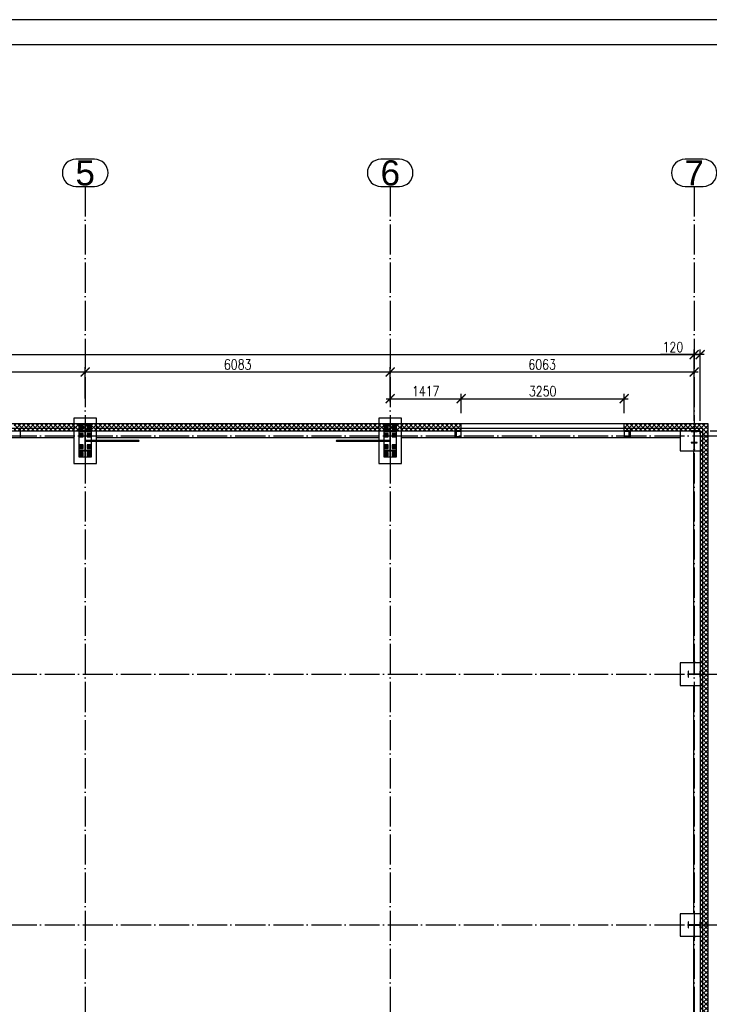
# Paper-space layout '_' of a CAD drawing. Header units: millimetres. Extents: x -85 to 607, y -65 to 286.
# Tile 8 of 10: x 275 to 412, y 90 to 286. Entities that reach past the tile are written whole.
import ezdxf

# ---------------------------------------------------------------- set-up
doc = ezdxf.new("R2010")
doc.units = ezdxf.units.MM
doc.linetypes.add('ACAD_ISO04W100', pattern=[30, 24, -3, 0, -3])
doc.layers.get('0').update_dxf_attribs({"linetype": 'CONTINUOUS'})
doc.layers.get('DEFPOINTS').update_dxf_attribs({"linetype": 'CONTINUOUS'})
doc.layers.add('0-AS', color=7, linetype='CONTINUOUS')
doc.layers.add('FRAME', color=5, linetype='CONTINUOUS')
doc.styles.add('Arial', font='arial.ttf')
doc.styles.add('DIM', font='romans.shx', dxfattribs={"width": 0.8})
doc.dimstyles.new('DIM_100', dxfattribs={"dimtxt": 2, "dimasz": 1.8, "dimexe": 1, "dimexo": 2, "dimgap": 0.5, "dimtad": 1, "dimdec": 0, "dimlfac": 100, "dimzin": 12, "dimdsep": 46, "dimtxsty": 'DIM', "dimblk1": 'ARCHTICK', "dimblk2": 'ARCHTICK', "dimsah": 1, "dimcen": 1, "dimdle": 0.8, "dimclrd": 4, "dimclre": 4, "dimclrt": 3, "dimadec": 1, "dimazin": 0, "dimtfac": 1, "dimtdec": 0, "dimtmove": 0, "dimatfit": 3, "dimldrblk": 'ARCHTICK', "dimfxl": 0, "dimtolj": 1, "dimtzin": 0, "dimarcsym": 0})
pattern_1 = [(45, (733.6242, 0), (-0.4490128, 0.4490128), []), (135, (733.6242, 0), (-0.4490128, -0.4490128), [])]

# ---------------------------------------------------------------- blocks, each defined once
blk = doc.blocks.new('*U82')
at = {"layer": 'FRAME'}
for p, q in [((-519.36, 290.51), (-1169.36, 290.51)), ((-524.36, 285.51), (-1144.36, 285.51))]:
    blk.add_line(p, q, dxfattribs=at)
blk = doc.blocks.new('_ArchTick')
at = {"color": 0, "linetype": 'ByBlock', "const_width": 0.15}
blk.add_lwpolyline([(-0.5, -0.5), (0.5, 0.5)], dxfattribs=at)
blk = doc.blocks.new('*D127')
at = {"color": 4, "lineweight": -2}
for p, q in [((412.54, 204.51), (427.75, 204.51)), ((426.75, 205.31), (426.75, 203.51)), ((417.26, 203.51), (427.75, 203.51)), ((426.75, 203.51), (426.75, 196.82))]:
    blk.add_line(p, q, dxfattribs=at)
at = {"layer": 'DEFPOINTS', "color": 0}
for p in [(410.54, 204.51), (415.26, 203.51), (426.75, 203.51)]:
    blk.add_point(p, dxfattribs=at)
at = {"color": 4, "lineweight": -2, "xscale": 1.8, "yscale": 1.8, "zscale": 1.8}
for p, rotation in [((426.75, 204.51), 90), ((426.75, 203.51), 270)]:
    blk.add_blockref('_ArchTick', p, dxfattribs=dict(at, rotation=rotation))
at = {"color": 3, "insert": (425.25, 199.26), "char_height": 2, "attachment_point": 5, "rotation": 90, "style": 'DIM'}
blk.add_mtext('\\A1;100', dxfattribs=at)
blk = doc.blocks.new('*D134')
at = {"color": 4, "lineweight": -2}
for p, q in [((347.91, 210.91), (363.67, 210.91)), ((348.71, 210.25), (348.71, 211.91)), ((362.87, 208.01), (362.87, 211.91))]:
    blk.add_line(p, q, dxfattribs=at)
at = {"layer": 'DEFPOINTS', "color": 0}
for p in [(362.87, 210.91), (348.71, 208.25), (362.87, 206.01)]:
    blk.add_point(p, dxfattribs=at)
at = {"color": 4, "lineweight": -2, "xscale": 1.8, "yscale": 1.8, "zscale": 1.8, "rotation": 180}
blk.add_blockref('_ArchTick', (348.71, 210.91), dxfattribs=at)
at = {"color": 4, "lineweight": -2, "xscale": 1.8, "yscale": 1.8, "zscale": 1.8}
blk.add_blockref('_ArchTick', (362.87, 210.91), dxfattribs=at)
at = {"color": 3, "insert": (355.79, 212.41), "char_height": 2, "attachment_point": 5, "style": 'DIM'}
blk.add_mtext('\\A1;1417', dxfattribs=at)
blk = doc.blocks.new('*D135')
at = {"color": 4, "lineweight": -2}
for p, q in [((362.07, 210.91), (396.17, 210.91)), ((362.87, 208.01), (362.87, 211.91)), ((395.37, 208.01), (395.37, 211.91))]:
    blk.add_line(p, q, dxfattribs=at)
at = {"layer": 'DEFPOINTS', "color": 0}
for p in [(395.37, 210.91), (362.87, 206.01), (395.37, 206.01)]:
    blk.add_point(p, dxfattribs=at)
at = {"color": 4, "lineweight": -2, "xscale": 1.8, "yscale": 1.8, "zscale": 1.8, "rotation": 180}
blk.add_blockref('_ArchTick', (362.87, 210.91), dxfattribs=at)
at = {"color": 4, "lineweight": -2, "xscale": 1.8, "yscale": 1.8, "zscale": 1.8}
blk.add_blockref('_ArchTick', (395.37, 210.91), dxfattribs=at)
at = {"color": 3, "insert": (379.12, 212.41), "char_height": 2, "attachment_point": 5, "style": 'DIM'}
blk.add_mtext('\\A1;3250', dxfattribs=at)
blk = doc.blocks.new('*D136')
at = {"color": 4, "lineweight": -2}
for p, q in [((410.14, 216.23), (347.91, 216.23)), ((348.71, 210.25), (348.71, 217.23)), ((409.34, 209.84), (409.34, 217.23))]:
    blk.add_line(p, q, dxfattribs=at)
at = {"layer": 'DEFPOINTS', "color": 0}
for p in [(348.71, 216.23), (348.71, 208.25), (409.34, 207.84)]:
    blk.add_point(p, dxfattribs=at)
at = {"color": 4, "lineweight": -2, "xscale": 1.8, "yscale": 1.8, "zscale": 1.8, "rotation": 180}
blk.add_blockref('_ArchTick', (348.71, 216.23), dxfattribs=at)
at = {"color": 4, "lineweight": -2, "xscale": 1.8, "yscale": 1.8, "zscale": 1.8}
blk.add_blockref('_ArchTick', (409.34, 216.23), dxfattribs=at)
at = {"color": 3, "insert": (379.02, 217.73), "char_height": 2, "attachment_point": 5, "style": 'DIM'}
blk.add_mtext('\\A1;6063', dxfattribs=at)
blk = doc.blocks.new('*D137')
at = {"color": 4, "lineweight": -2}
for p, q in [((349.51, 216.23), (287.08, 216.23)), ((287.88, 210.99), (287.88, 217.23)), ((348.71, 210.25), (348.71, 217.23))]:
    blk.add_line(p, q, dxfattribs=at)
at = {"layer": 'DEFPOINTS', "color": 0}
for p in [(287.88, 216.23), (287.88, 208.99), (348.71, 208.25)]:
    blk.add_point(p, dxfattribs=at)
at = {"color": 4, "lineweight": -2, "xscale": 1.8, "yscale": 1.8, "zscale": 1.8, "rotation": 180}
blk.add_blockref('_ArchTick', (287.88, 216.23), dxfattribs=at)
at = {"color": 4, "lineweight": -2, "xscale": 1.8, "yscale": 1.8, "zscale": 1.8}
blk.add_blockref('_ArchTick', (348.71, 216.23), dxfattribs=at)
at = {"color": 3, "insert": (318.29, 217.73), "char_height": 2, "attachment_point": 5, "style": 'DIM'}
blk.add_mtext('\\A1;6083', dxfattribs=at)
blk = doc.blocks.new('*D138')
at = {"color": 4, "lineweight": -2}
for p, q in [((288.68, 216.23), (226.25, 216.23)), ((227.05, 210.13), (227.05, 217.23)), ((287.88, 210.99), (287.88, 217.23))]:
    blk.add_line(p, q, dxfattribs=at)
at = {"layer": 'DEFPOINTS', "color": 0}
for p in [(227.05, 216.23), (227.05, 208.13), (287.88, 208.99)]:
    blk.add_point(p, dxfattribs=at)
at = {"color": 4, "lineweight": -2, "xscale": 1.8, "yscale": 1.8, "zscale": 1.8, "rotation": 180}
blk.add_blockref('_ArchTick', (227.05, 216.23), dxfattribs=at)
at = {"color": 4, "lineweight": -2, "xscale": 1.8, "yscale": 1.8, "zscale": 1.8}
blk.add_blockref('_ArchTick', (287.88, 216.23), dxfattribs=at)
at = {"color": 3, "insert": (257.46, 217.73), "char_height": 2, "attachment_point": 5, "style": 'DIM'}
blk.add_mtext('\\A1;6083', dxfattribs=at)
blk = doc.blocks.new('*D143')
at = {"color": 4, "lineweight": -2}
for p, q in [((44.76, 211.7), (44.76, 220.71)), ((409.34, 209.84), (409.34, 220.71)), ((43.96, 219.71), (410.14, 219.71))]:
    blk.add_line(p, q, dxfattribs=at)
at = {"layer": 'DEFPOINTS', "color": 0}
for p in [(409.34, 219.71), (44.76, 209.7), (409.34, 207.84)]:
    blk.add_point(p, dxfattribs=at)
at = {"color": 4, "lineweight": -2, "xscale": 1.8, "yscale": 1.8, "zscale": 1.8, "rotation": 180}
blk.add_blockref('_ArchTick', (44.76, 219.71), dxfattribs=at)
at = {"color": 4, "lineweight": -2, "xscale": 1.8, "yscale": 1.8, "zscale": 1.8}
blk.add_blockref('_ArchTick', (409.34, 219.71), dxfattribs=at)
at = {"color": 3, "insert": (227.05, 221.21), "char_height": 2, "attachment_point": 5, "style": 'DIM'}
blk.add_mtext('\\A1;36458', dxfattribs=at)
blk = doc.blocks.new('*D144')
at = {"color": 4, "lineweight": -2}
for p, q in [((409.34, 206.51), (409.34, 220.71)), ((410.54, 206.51), (410.54, 220.71)), ((409.34, 219.71), (402.65, 219.71)), ((411.34, 219.71), (409.34, 219.71))]:
    blk.add_line(p, q, dxfattribs=at)
at = {"layer": 'DEFPOINTS', "color": 0}
for p in [(409.34, 219.71), (409.34, 204.51, 5), (410.54, 204.51)]:
    blk.add_point(p, dxfattribs=at)
at = {"color": 4, "lineweight": -2, "xscale": 1.8, "yscale": 1.8, "zscale": 1.8, "rotation": 180}
blk.add_blockref('_ArchTick', (409.34, 219.71), dxfattribs=at)
at = {"color": 4, "lineweight": -2, "xscale": 1.8, "yscale": 1.8, "zscale": 1.8}
blk.add_blockref('_ArchTick', (410.54, 219.71), dxfattribs=at)
at = {"color": 3, "insert": (405.09, 221.21), "char_height": 2, "attachment_point": 5, "style": 'DIM'}
blk.add_mtext('\\A1;120', dxfattribs=at)

psp = doc.layouts.new('_')

# ---------------------------------------------------------------- hatches: boundary and pattern name
h = psp.add_hatch()
h.set_pattern_fill('ANSI37', color=4, scale=0.2)
h.set_pattern_definition(pattern_1)
h.paths.add_polyline_path([(201.917, 204.505), (201.917, 206.005), (42.057, 206.005), (43.557, 204.505)])
h.paths.add_polyline_path([(395.372, 206.005), (395.372, 204.505), (410.537, 204.505), (412.037, 206.005)])
h.paths.add_polyline_path([(241.212, 204.505), (241.212, 206.005), (212.017, 206.005), (212.017, 204.505)])
h.paths.add_polyline_path([(273.712, 206.005), (273.712, 204.505), (362.872, 204.505), (362.872, 206.005)])
h = psp.add_hatch()
h.set_pattern_fill('ANSI37', color=4, scale=0.2)
h.set_pattern_definition(pattern_1)
h.paths.add_polyline_path([(412.037, 206.005), (410.537, 204.505), (410.537, 57.505), (412.037, 56.005)])

# ---------------------------------------------------------------- linework, layer by layer
at = {"color": 4}
for p, q in [((42.057, 206.005, 5), (412.037, 206.005)), ((43.557, 204.505, 5), (410.537, 204.505)), ((362.872, 204.505), (362.872, 206.005)), ((395.372, 204.505), (395.372, 206.005)), ((410.537, 204.505), (410.537, 57.505)), ((412.037, 206.005), (412.037, 56.005))]:
    psp.add_line(p, q, dxfattribs=at)
at = {"layer": '0-AS', "color": 2, "linetype": 'Continuous', "ltscale": 0.25}
for p, q in [((289.734, 258.643), (286.019, 258.643)), ((350.557, 258.643), (346.856, 258.643)), ((411.155, 258.643), (407.518, 258.643)), ((286.019, 253.243), (289.734, 253.243)), ((346.856, 253.243), (350.557, 253.243)), ((407.518, 253.243), (411.155, 253.243))]:
    psp.add_line(p, q, dxfattribs=at)
at = {"layer": '0-AS', "color": 1, "linetype": 'ACAD_ISO04W100', "ltscale": 0.25}
for p, q in [((287.877, 253.243), (287.877, 5.332)), ((348.707, 253.243), (348.707, 5.332)), ((409.337, 253.243), (409.337, 5.332)), ((-1.392, 203.505), (467.821, 203.505)), ((-1.392, 156.005), (467.821, 156.005)), ((-1.392, 106.005), (467.821, 106.005))]:
    psp.add_line(p, q, dxfattribs=at)
at = {"layer": '0-AS', "color": 3, "linetype": 'Continuous', "ltscale": 0.25}
for p, q in [((290.127, 207.005), (285.627, 207.005)), ((285.627, 207.005), (285.627, 205.005)), ((290.127, 205.005), (290.127, 207.005)), ((350.957, 207.005), (346.457, 207.005)), ((346.457, 207.005), (346.457, 205.005)), ((350.957, 205.005), (350.957, 207.005)), ((274.912, 205.005), (240.012, 205.005)), ((285.627, 205.005), (274.912, 205.005)), ((274.912, 205.005), (274.912, 203.205)), ((285.627, 205.005), (285.627, 203.205)), ((346.457, 205.005), (290.127, 205.005)), ((290.127, 203.205), (290.127, 205.005)), ((346.457, 205.005), (346.457, 203.205)), ((361.672, 205.005), (350.957, 205.005)), ((350.957, 203.205), (350.957, 205.005)), ((396.572, 205.005), (361.672, 205.005)), ((361.672, 203.205), (361.672, 205.005)), ((406.537, 205.005), (396.572, 205.005)), ((396.572, 205.005), (396.572, 203.205)), ((406.537, 205.005), (406.537, 203.205)), ((411.037, 205.005), (406.537, 205.005)), ((411.037, 200.505), (411.037, 205.005)), ((240.012, 203.205), (274.912, 203.205)), ((274.912, 203.205), (285.627, 203.205)), ((285.627, 203.205), (285.627, 198.005)), ((290.127, 203.205), (346.457, 203.205)), ((290.127, 202.585), (290.127, 203.205)), ((290.127, 198.005), (290.127, 202.425)), ((346.457, 203.205), (346.457, 202.585)), ((346.457, 202.425), (346.457, 198.005)), ((350.957, 203.205), (361.672, 203.205)), ((350.957, 198.005), (350.957, 203.205)), ((361.672, 203.205), (396.572, 203.205)), ((396.572, 203.205), (406.537, 203.205)), ((406.537, 203.205), (406.537, 200.505)), ((406.537, 200.505), (409.237, 200.505)), ((409.237, 200.505), (411.037, 200.505)), ((409.237, 200.505), (409.237, 158.255)), ((411.037, 158.255), (411.037, 200.505)), ((285.627, 198.005), (290.127, 198.005)), ((346.457, 198.005), (350.957, 198.005)), ((409.237, 158.255), (406.537, 158.255)), ((406.537, 158.255), (406.537, 153.755)), ((409.257, 158.255), (409.237, 158.255)), ((411.037, 158.255), (409.417, 158.255)), ((411.037, 153.755), (411.037, 158.255)), ((406.537, 153.755), (409.237, 153.755)), ((409.237, 153.755), (411.037, 153.755)), ((409.237, 153.755), (409.237, 108.255)), ((411.037, 108.255), (411.037, 153.755)), ((409.237, 108.255), (406.537, 108.255)), ((406.537, 108.255), (406.537, 103.755)), ((411.037, 108.255), (409.237, 108.255)), ((411.037, 103.755), (411.037, 108.255)), ((406.537, 103.755), (409.237, 103.755)), ((409.237, 103.755), (409.257, 103.755)), ((409.237, 103.755), (409.237, 61.505)), ((409.417, 103.755), (411.037, 103.755)), ((411.037, 61.505), (411.037, 103.755))]:
    psp.add_line(p, q, dxfattribs=at)
at = {"layer": '0-AS', "color": 30, "linetype": 'Continuous', "ltscale": 0.25}
for p, q in [((287.827, 205.705), (286.627, 205.705)), ((286.627, 205.705), (286.627, 204.505)), ((289.127, 204.505), (286.627, 204.505)), ((286.627, 204.505), (286.627, 204.385)), ((286.627, 204.385), (289.127, 204.385)), ((286.627, 204.385), (286.627, 200.625)), ((287.477, 205.505), (286.777, 205.505)), ((286.777, 205.505), (286.777, 204.805)), ((286.777, 204.805), (287.477, 204.805)), ((287.477, 204.805), (287.477, 205.505)), ((287.927, 205.705), (287.827, 205.705)), ((287.827, 205.705), (287.827, 204.905)), ((287.927, 204.905), (287.827, 204.905)), ((287.827, 204.905), (287.827, 204.505)), ((287.837, 204.385), (287.917, 204.385)), ((287.837, 204.385), (287.837, 200.625)), ((287.917, 200.625), (287.917, 204.385)), ((289.127, 205.705), (287.927, 205.705)), ((287.927, 204.905), (287.927, 205.705)), ((287.927, 204.505), (287.927, 204.905)), ((288.977, 205.505), (288.277, 205.505)), ((288.277, 205.505), (288.277, 204.805)), ((288.277, 204.805), (288.977, 204.805)), ((288.977, 204.805), (288.977, 205.505)), ((289.127, 204.505), (289.127, 205.705)), ((289.127, 204.385), (289.127, 204.505)), ((289.127, 202.585), (289.127, 204.385)), ((348.657, 205.705), (347.457, 205.705)), ((347.457, 205.705), (347.457, 204.505)), ((349.957, 204.505), (347.457, 204.505)), ((347.457, 204.505), (347.457, 204.385)), ((347.457, 204.385), (349.957, 204.385)), ((347.457, 204.385), (347.457, 202.585)), ((348.307, 205.505), (347.607, 205.505)), ((347.607, 205.505), (347.607, 204.805)), ((347.607, 204.805), (348.307, 204.805)), ((348.307, 204.805), (348.307, 205.505)), ((348.757, 205.705), (348.657, 205.705)), ((348.657, 205.705), (348.657, 204.905)), ((348.757, 204.905), (348.657, 204.905)), ((348.657, 204.905), (348.657, 204.505)), ((348.667, 204.385), (348.747, 204.385)), ((348.667, 204.385), (348.667, 200.625)), ((348.747, 200.625), (348.747, 204.385)), ((349.957, 205.705), (348.757, 205.705)), ((348.757, 204.905), (348.757, 205.705)), ((348.757, 204.505), (348.757, 204.905)), ((349.807, 205.505), (349.107, 205.505)), ((349.107, 205.505), (349.107, 204.805)), ((349.107, 204.805), (349.807, 204.805)), ((349.807, 204.805), (349.807, 205.505)), ((349.957, 204.505), (349.957, 205.705)), ((349.957, 204.385), (349.957, 204.505)), ((349.957, 200.625), (349.957, 204.385)), ((287.477, 204.005), (286.777, 204.005)), ((286.777, 204.005), (286.777, 203.305)), ((286.777, 203.305), (287.477, 203.305)), ((287.477, 203.305), (287.477, 204.005)), ((288.977, 204.005), (288.277, 204.005)), ((288.277, 204.005), (288.277, 203.305)), ((288.277, 203.305), (288.977, 203.305)), ((288.977, 203.305), (288.977, 204.005)), ((289.127, 200.625), (289.127, 202.425)), ((347.457, 202.425), (347.457, 200.625)), ((348.307, 204.005), (347.607, 204.005)), ((347.607, 204.005), (347.607, 203.305)), ((347.607, 203.305), (348.307, 203.305)), ((348.307, 203.305), (348.307, 204.005)), ((349.807, 204.005), (349.107, 204.005)), ((349.107, 204.005), (349.107, 203.305)), ((349.107, 203.305), (349.807, 203.305)), ((349.807, 203.305), (349.807, 204.005)), ((289.127, 200.625), (286.627, 200.625)), ((286.627, 200.625), (286.627, 200.505)), ((286.627, 200.505), (289.127, 200.505)), ((286.627, 200.505), (286.627, 199.305)), ((287.477, 201.705), (286.777, 201.705)), ((286.777, 201.705), (286.777, 201.005)), ((286.777, 201.005), (287.477, 201.005)), ((287.477, 201.005), (287.477, 201.705)), ((287.827, 200.505), (287.827, 200.105)), ((287.917, 200.625), (287.837, 200.625)), ((287.927, 200.105), (287.927, 200.505)), ((288.977, 201.705), (288.277, 201.705)), ((288.277, 201.705), (288.277, 201.005)), ((288.277, 201.005), (288.977, 201.005)), ((288.977, 201.005), (288.977, 201.705)), ((289.127, 200.505), (289.127, 200.625)), ((289.127, 199.305), (289.127, 200.505)), ((349.957, 200.625), (347.457, 200.625)), ((347.457, 200.625), (347.457, 200.505)), ((347.457, 200.505), (349.957, 200.505)), ((347.457, 200.505), (347.457, 199.305)), ((348.307, 201.705), (347.607, 201.705)), ((347.607, 201.705), (347.607, 201.005)), ((347.607, 201.005), (348.307, 201.005)), ((348.307, 201.005), (348.307, 201.705)), ((348.657, 200.505), (348.657, 200.105)), ((348.747, 200.625), (348.667, 200.625)), ((348.757, 200.105), (348.757, 200.505)), ((349.807, 201.705), (349.107, 201.705)), ((349.107, 201.705), (349.107, 201.005)), ((349.107, 201.005), (349.807, 201.005)), ((349.807, 201.005), (349.807, 201.705)), ((349.957, 200.505), (349.957, 200.625)), ((349.957, 199.305), (349.957, 200.505)), ((286.627, 199.305), (287.827, 199.305)), ((287.477, 200.205), (286.777, 200.205)), ((286.777, 200.205), (286.777, 199.505)), ((286.777, 199.505), (287.477, 199.505)), ((287.477, 199.505), (287.477, 200.205)), ((287.827, 200.105), (287.927, 200.105)), ((287.827, 200.105), (287.827, 199.305)), ((287.827, 199.305), (287.927, 199.305)), ((287.927, 199.305), (287.927, 200.105)), ((287.927, 199.305), (289.127, 199.305)), ((288.977, 200.205), (288.277, 200.205)), ((288.277, 200.205), (288.277, 199.505)), ((288.277, 199.505), (288.977, 199.505)), ((288.977, 199.505), (288.977, 200.205)), ((347.457, 199.305), (348.657, 199.305)), ((348.307, 200.205), (347.607, 200.205)), ((347.607, 200.205), (347.607, 199.505)), ((347.607, 199.505), (348.307, 199.505)), ((348.307, 199.505), (348.307, 200.205)), ((348.657, 200.105), (348.757, 200.105)), ((348.657, 200.105), (348.657, 199.305)), ((348.657, 199.305), (348.757, 199.305)), ((348.757, 199.305), (348.757, 200.105)), ((348.757, 199.305), (349.957, 199.305)), ((349.807, 200.205), (349.107, 200.205)), ((349.107, 200.205), (349.107, 199.505)), ((349.107, 199.505), (349.807, 199.505)), ((349.807, 199.505), (349.807, 200.205))]:
    psp.add_line(p, q, dxfattribs=at)
at = {"layer": '0-AS', "color": 7, "linetype": 'Continuous', "ltscale": 0.25}
for p, q in [((286.966, 205.248), (286.942, 205.155)), ((286.942, 205.155), (286.966, 205.063)), ((287.044, 205.298), (286.962, 205.155)), ((286.962, 205.155), (287.044, 205.013)), ((287.034, 205.316), (286.966, 205.248)), ((286.966, 205.063), (287.034, 204.995)), ((287.027, 205.155), (287.04, 205.205)), ((287.04, 205.105), (287.027, 205.155)), ((287.127, 205.34), (287.034, 205.316)), ((287.034, 204.995), (287.127, 204.97)), ((287.04, 205.205), (287.077, 205.242)), ((287.077, 205.069), (287.04, 205.105)), ((287.209, 205.298), (287.044, 205.298)), ((287.044, 205.013), (287.209, 205.013)), ((287.077, 205.242), (287.127, 205.255)), ((287.127, 205.055), (287.077, 205.069)), ((287.219, 205.316), (287.127, 205.34)), ((287.127, 205.255), (287.177, 205.242)), ((287.177, 205.069), (287.127, 205.055)), ((287.127, 204.97), (287.219, 204.995)), ((287.177, 205.242), (287.213, 205.205)), ((287.213, 205.105), (287.177, 205.069)), ((287.291, 205.155), (287.209, 205.298)), ((287.209, 205.013), (287.291, 205.155)), ((287.213, 205.205), (287.227, 205.155)), ((287.227, 205.155), (287.213, 205.105)), ((287.287, 205.248), (287.219, 205.316)), ((287.219, 204.995), (287.287, 205.063)), ((287.312, 205.155), (287.287, 205.248)), ((287.287, 205.063), (287.312, 205.155)), ((288.466, 205.248), (288.442, 205.155)), ((288.442, 205.155), (288.466, 205.063)), ((288.544, 205.298), (288.462, 205.155)), ((288.462, 205.155), (288.544, 205.013)), ((288.534, 205.316), (288.466, 205.248)), ((288.466, 205.063), (288.534, 204.995)), ((288.527, 205.155), (288.54, 205.205)), ((288.54, 205.105), (288.527, 205.155)), ((288.627, 205.34), (288.534, 205.316)), ((288.534, 204.995), (288.627, 204.97)), ((288.54, 205.205), (288.577, 205.242)), ((288.577, 205.069), (288.54, 205.105)), ((288.709, 205.298), (288.544, 205.298)), ((288.544, 205.013), (288.709, 205.013)), ((288.577, 205.242), (288.627, 205.255)), ((288.627, 205.055), (288.577, 205.069)), ((288.719, 205.316), (288.627, 205.34)), ((288.627, 205.255), (288.677, 205.242)), ((288.677, 205.069), (288.627, 205.055)), ((288.627, 204.97), (288.719, 204.995)), ((288.677, 205.242), (288.713, 205.205)), ((288.713, 205.105), (288.677, 205.069)), ((288.791, 205.155), (288.709, 205.298)), ((288.709, 205.013), (288.791, 205.155)), ((288.713, 205.205), (288.727, 205.155)), ((288.727, 205.155), (288.713, 205.105)), ((288.787, 205.248), (288.719, 205.316)), ((288.719, 204.995), (288.787, 205.063)), ((288.812, 205.155), (288.787, 205.248)), ((288.787, 205.063), (288.812, 205.155)), ((347.796, 205.248), (347.772, 205.155)), ((347.772, 205.155), (347.796, 205.063)), ((347.874, 205.298), (347.792, 205.155)), ((347.792, 205.155), (347.874, 205.013)), ((347.864, 205.316), (347.796, 205.248)), ((347.796, 205.063), (347.864, 204.995)), ((347.857, 205.155), (347.87, 205.205)), ((347.87, 205.105), (347.857, 205.155)), ((347.957, 205.34), (347.864, 205.316)), ((347.864, 204.995), (347.957, 204.97)), ((347.87, 205.205), (347.907, 205.242)), ((347.907, 205.069), (347.87, 205.105)), ((348.039, 205.298), (347.874, 205.298)), ((347.874, 205.013), (348.039, 205.013)), ((347.907, 205.242), (347.957, 205.255)), ((347.957, 205.055), (347.907, 205.069)), ((348.049, 205.316), (347.957, 205.34)), ((347.957, 205.255), (348.007, 205.242)), ((348.007, 205.069), (347.957, 205.055)), ((347.957, 204.97), (348.049, 204.995)), ((348.007, 205.242), (348.043, 205.205)), ((348.043, 205.105), (348.007, 205.069)), ((348.121, 205.155), (348.039, 205.298)), ((348.039, 205.013), (348.121, 205.155)), ((348.043, 205.205), (348.057, 205.155)), ((348.057, 205.155), (348.043, 205.105)), ((348.117, 205.248), (348.049, 205.316)), ((348.049, 204.995), (348.117, 205.063)), ((348.142, 205.155), (348.117, 205.248)), ((348.117, 205.063), (348.142, 205.155)), ((349.296, 205.248), (349.272, 205.155)), ((349.272, 205.155), (349.296, 205.063)), ((349.374, 205.298), (349.292, 205.155)), ((349.292, 205.155), (349.374, 205.013)), ((349.364, 205.316), (349.296, 205.248)), ((349.296, 205.063), (349.364, 204.995)), ((349.357, 205.155), (349.37, 205.205)), ((349.37, 205.105), (349.357, 205.155)), ((349.457, 205.34), (349.364, 205.316)), ((349.364, 204.995), (349.457, 204.97)), ((349.37, 205.205), (349.407, 205.242)), ((349.407, 205.069), (349.37, 205.105)), ((349.539, 205.298), (349.374, 205.298)), ((349.374, 205.013), (349.539, 205.013)), ((349.407, 205.242), (349.457, 205.255)), ((349.457, 205.055), (349.407, 205.069)), ((349.549, 205.316), (349.457, 205.34)), ((349.457, 205.255), (349.507, 205.242)), ((349.507, 205.069), (349.457, 205.055)), ((349.457, 204.97), (349.549, 204.995)), ((349.507, 205.242), (349.543, 205.205)), ((349.543, 205.105), (349.507, 205.069)), ((349.621, 205.155), (349.539, 205.298)), ((349.539, 205.013), (349.621, 205.155)), ((349.543, 205.205), (349.557, 205.155)), ((349.557, 205.155), (349.543, 205.105)), ((349.617, 205.248), (349.549, 205.316)), ((349.549, 204.995), (349.617, 205.063)), ((349.642, 205.155), (349.617, 205.248)), ((349.617, 205.063), (349.642, 205.155)), ((286.966, 203.748), (286.942, 203.655)), ((286.942, 203.655), (286.966, 203.563)), ((287.044, 203.798), (286.962, 203.655)), ((286.962, 203.655), (287.044, 203.513)), ((287.034, 203.816), (286.966, 203.748)), ((286.966, 203.563), (287.034, 203.495)), ((287.027, 203.655), (287.04, 203.705)), ((287.04, 203.605), (287.027, 203.655)), ((287.127, 203.84), (287.034, 203.816)), ((287.034, 203.495), (287.127, 203.47)), ((287.04, 203.705), (287.077, 203.742)), ((287.077, 203.569), (287.04, 203.605)), ((287.209, 203.798), (287.044, 203.798)), ((287.044, 203.513), (287.209, 203.513)), ((287.077, 203.742), (287.127, 203.755)), ((287.127, 203.555), (287.077, 203.569)), ((287.219, 203.816), (287.127, 203.84)), ((287.127, 203.755), (287.177, 203.742)), ((287.177, 203.569), (287.127, 203.555)), ((287.127, 203.47), (287.219, 203.495)), ((287.177, 203.742), (287.213, 203.705)), ((287.213, 203.605), (287.177, 203.569)), ((287.291, 203.655), (287.209, 203.798)), ((287.209, 203.513), (287.291, 203.655)), ((287.213, 203.705), (287.227, 203.655)), ((287.227, 203.655), (287.213, 203.605)), ((287.287, 203.748), (287.219, 203.816)), ((287.219, 203.495), (287.287, 203.563)), ((287.312, 203.655), (287.287, 203.748)), ((287.287, 203.563), (287.312, 203.655)), ((288.466, 203.748), (288.442, 203.655)), ((288.442, 203.655), (288.466, 203.563)), ((288.544, 203.798), (288.462, 203.655)), ((288.462, 203.655), (288.544, 203.513)), ((288.534, 203.816), (288.466, 203.748)), ((288.466, 203.563), (288.534, 203.495)), ((288.527, 203.655), (288.54, 203.705)), ((288.54, 203.605), (288.527, 203.655)), ((288.627, 203.84), (288.534, 203.816)), ((288.534, 203.495), (288.627, 203.47)), ((288.54, 203.705), (288.577, 203.742)), ((288.577, 203.569), (288.54, 203.605)), ((288.709, 203.798), (288.544, 203.798)), ((288.544, 203.513), (288.709, 203.513)), ((288.577, 203.742), (288.627, 203.755)), ((288.627, 203.555), (288.577, 203.569)), ((288.719, 203.816), (288.627, 203.84)), ((288.627, 203.755), (288.677, 203.742)), ((288.677, 203.569), (288.627, 203.555)), ((288.627, 203.47), (288.719, 203.495)), ((288.677, 203.742), (288.713, 203.705)), ((288.713, 203.605), (288.677, 203.569)), ((288.791, 203.655), (288.709, 203.798)), ((288.709, 203.513), (288.791, 203.655)), ((288.713, 203.705), (288.727, 203.655)), ((288.727, 203.655), (288.713, 203.605)), ((288.787, 203.748), (288.719, 203.816)), ((288.719, 203.495), (288.787, 203.563)), ((288.812, 203.655), (288.787, 203.748)), ((288.787, 203.563), (288.812, 203.655)), ((347.796, 203.748), (347.772, 203.655)), ((347.772, 203.655), (347.796, 203.563)), ((347.874, 203.798), (347.792, 203.655)), ((347.792, 203.655), (347.874, 203.513)), ((347.864, 203.816), (347.796, 203.748)), ((347.796, 203.563), (347.864, 203.495)), ((347.857, 203.655), (347.87, 203.705)), ((347.87, 203.605), (347.857, 203.655)), ((347.957, 203.84), (347.864, 203.816)), ((347.864, 203.495), (347.957, 203.47)), ((347.87, 203.705), (347.907, 203.742)), ((347.907, 203.569), (347.87, 203.605)), ((348.039, 203.798), (347.874, 203.798)), ((347.874, 203.513), (348.039, 203.513)), ((347.907, 203.742), (347.957, 203.755)), ((347.957, 203.555), (347.907, 203.569)), ((348.049, 203.816), (347.957, 203.84)), ((347.957, 203.755), (348.007, 203.742)), ((348.007, 203.569), (347.957, 203.555)), ((347.957, 203.47), (348.049, 203.495)), ((348.007, 203.742), (348.043, 203.705)), ((348.043, 203.605), (348.007, 203.569)), ((348.121, 203.655), (348.039, 203.798)), ((348.039, 203.513), (348.121, 203.655)), ((348.043, 203.705), (348.057, 203.655)), ((348.057, 203.655), (348.043, 203.605)), ((348.117, 203.748), (348.049, 203.816)), ((348.049, 203.495), (348.117, 203.563)), ((348.142, 203.655), (348.117, 203.748)), ((348.117, 203.563), (348.142, 203.655)), ((349.296, 203.748), (349.272, 203.655)), ((349.272, 203.655), (349.296, 203.563)), ((349.374, 203.798), (349.292, 203.655)), ((349.292, 203.655), (349.374, 203.513)), ((349.364, 203.816), (349.296, 203.748)), ((349.296, 203.563), (349.364, 203.495)), ((349.357, 203.655), (349.37, 203.705)), ((349.37, 203.605), (349.357, 203.655)), ((349.457, 203.84), (349.364, 203.816)), ((349.364, 203.495), (349.457, 203.47)), ((349.37, 203.705), (349.407, 203.742)), ((349.407, 203.569), (349.37, 203.605)), ((349.539, 203.798), (349.374, 203.798)), ((349.374, 203.513), (349.539, 203.513)), ((349.407, 203.742), (349.457, 203.755)), ((349.457, 203.555), (349.407, 203.569)), ((349.549, 203.816), (349.457, 203.84)), ((349.457, 203.755), (349.507, 203.742)), ((349.507, 203.569), (349.457, 203.555)), ((349.457, 203.47), (349.549, 203.495)), ((349.507, 203.742), (349.543, 203.705)), ((349.543, 203.605), (349.507, 203.569)), ((349.621, 203.655), (349.539, 203.798)), ((349.539, 203.513), (349.621, 203.655)), ((349.543, 203.705), (349.557, 203.655)), ((349.557, 203.655), (349.543, 203.605)), ((349.617, 203.748), (349.549, 203.816)), ((349.549, 203.495), (349.617, 203.563)), ((349.642, 203.655), (349.617, 203.748)), ((349.617, 203.563), (349.642, 203.655)), ((286.966, 201.448), (286.942, 201.355)), ((286.942, 201.355), (286.966, 201.263)), ((287.044, 201.498), (286.962, 201.355)), ((286.962, 201.355), (287.044, 201.213)), ((287.034, 201.516), (286.966, 201.448)), ((286.966, 201.263), (287.034, 201.195)), ((287.027, 201.355), (287.04, 201.405)), ((287.04, 201.305), (287.027, 201.355)), ((287.127, 201.54), (287.034, 201.516)), ((287.034, 201.195), (287.127, 201.17)), ((287.04, 201.405), (287.077, 201.442)), ((287.077, 201.269), (287.04, 201.305)), ((287.209, 201.498), (287.044, 201.498)), ((287.044, 201.213), (287.209, 201.213)), ((287.077, 201.442), (287.127, 201.455)), ((287.127, 201.255), (287.077, 201.269)), ((287.219, 201.516), (287.127, 201.54)), ((287.127, 201.455), (287.177, 201.442)), ((287.177, 201.269), (287.127, 201.255)), ((287.127, 201.17), (287.219, 201.195)), ((287.177, 201.442), (287.213, 201.405)), ((287.213, 201.305), (287.177, 201.269)), ((287.291, 201.355), (287.209, 201.498)), ((287.209, 201.213), (287.291, 201.355)), ((287.213, 201.405), (287.227, 201.355)), ((287.227, 201.355), (287.213, 201.305)), ((287.287, 201.448), (287.219, 201.516)), ((287.219, 201.195), (287.287, 201.263)), ((287.312, 201.355), (287.287, 201.448)), ((287.287, 201.263), (287.312, 201.355)), ((288.466, 201.448), (288.442, 201.355)), ((288.442, 201.355), (288.466, 201.263)), ((288.544, 201.498), (288.462, 201.355)), ((288.462, 201.355), (288.544, 201.213)), ((288.534, 201.516), (288.466, 201.448)), ((288.466, 201.263), (288.534, 201.195)), ((288.527, 201.355), (288.54, 201.405)), ((288.54, 201.305), (288.527, 201.355)), ((288.627, 201.54), (288.534, 201.516)), ((288.534, 201.195), (288.627, 201.17)), ((288.54, 201.405), (288.577, 201.442)), ((288.577, 201.269), (288.54, 201.305)), ((288.709, 201.498), (288.544, 201.498)), ((288.544, 201.213), (288.709, 201.213)), ((288.577, 201.442), (288.627, 201.455)), ((288.627, 201.255), (288.577, 201.269)), ((288.719, 201.516), (288.627, 201.54)), ((288.627, 201.455), (288.677, 201.442)), ((288.677, 201.269), (288.627, 201.255)), ((288.627, 201.17), (288.719, 201.195)), ((288.677, 201.442), (288.713, 201.405)), ((288.713, 201.305), (288.677, 201.269)), ((288.791, 201.355), (288.709, 201.498)), ((288.709, 201.213), (288.791, 201.355)), ((288.713, 201.405), (288.727, 201.355)), ((288.727, 201.355), (288.713, 201.305)), ((288.787, 201.448), (288.719, 201.516)), ((288.719, 201.195), (288.787, 201.263)), ((288.812, 201.355), (288.787, 201.448)), ((288.787, 201.263), (288.812, 201.355)), ((347.796, 201.448), (347.772, 201.355)), ((347.772, 201.355), (347.796, 201.263)), ((347.874, 201.498), (347.792, 201.355)), ((347.792, 201.355), (347.874, 201.213)), ((347.864, 201.516), (347.796, 201.448)), ((347.796, 201.263), (347.864, 201.195)), ((347.857, 201.355), (347.87, 201.405)), ((347.87, 201.305), (347.857, 201.355)), ((347.957, 201.54), (347.864, 201.516)), ((347.864, 201.195), (347.957, 201.17)), ((347.87, 201.405), (347.907, 201.442)), ((347.907, 201.269), (347.87, 201.305)), ((348.039, 201.498), (347.874, 201.498)), ((347.874, 201.213), (348.039, 201.213)), ((347.907, 201.442), (347.957, 201.455)), ((347.957, 201.255), (347.907, 201.269)), ((348.049, 201.516), (347.957, 201.54)), ((347.957, 201.455), (348.007, 201.442)), ((348.007, 201.269), (347.957, 201.255)), ((347.957, 201.17), (348.049, 201.195)), ((348.007, 201.442), (348.043, 201.405)), ((348.043, 201.305), (348.007, 201.269)), ((348.121, 201.355), (348.039, 201.498)), ((348.039, 201.213), (348.121, 201.355)), ((348.043, 201.405), (348.057, 201.355)), ((348.057, 201.355), (348.043, 201.305)), ((348.117, 201.448), (348.049, 201.516)), ((348.049, 201.195), (348.117, 201.263)), ((348.142, 201.355), (348.117, 201.448)), ((348.117, 201.263), (348.142, 201.355)), ((349.296, 201.448), (349.272, 201.355)), ((349.272, 201.355), (349.296, 201.263)), ((349.374, 201.498), (349.292, 201.355)), ((349.292, 201.355), (349.374, 201.213)), ((349.364, 201.516), (349.296, 201.448)), ((349.296, 201.263), (349.364, 201.195)), ((349.357, 201.355), (349.37, 201.405)), ((349.37, 201.305), (349.357, 201.355)), ((349.457, 201.54), (349.364, 201.516)), ((349.364, 201.195), (349.457, 201.17)), ((349.37, 201.405), (349.407, 201.442)), ((349.407, 201.269), (349.37, 201.305)), ((349.539, 201.498), (349.374, 201.498)), ((349.374, 201.213), (349.539, 201.213)), ((349.407, 201.442), (349.457, 201.455)), ((349.457, 201.255), (349.407, 201.269)), ((349.549, 201.516), (349.457, 201.54)), ((349.457, 201.455), (349.507, 201.442)), ((349.507, 201.269), (349.457, 201.255)), ((349.457, 201.17), (349.549, 201.195)), ((349.507, 201.442), (349.543, 201.405)), ((349.543, 201.305), (349.507, 201.269)), ((349.621, 201.355), (349.539, 201.498)), ((349.539, 201.213), (349.621, 201.355)), ((349.543, 201.405), (349.557, 201.355)), ((349.557, 201.355), (349.543, 201.305)), ((349.617, 201.448), (349.549, 201.516)), ((349.549, 201.195), (349.617, 201.263)), ((349.642, 201.355), (349.617, 201.448)), ((349.617, 201.263), (349.642, 201.355)), ((286.966, 199.948), (286.942, 199.855)), ((286.942, 199.855), (286.966, 199.763)), ((287.044, 199.998), (286.962, 199.855)), ((286.962, 199.855), (287.044, 199.713)), ((287.034, 200.016), (286.966, 199.948)), ((286.966, 199.763), (287.034, 199.695)), ((287.027, 199.855), (287.04, 199.905)), ((287.04, 199.805), (287.027, 199.855)), ((287.127, 200.04), (287.034, 200.016)), ((287.034, 199.695), (287.127, 199.67)), ((287.04, 199.905), (287.077, 199.942)), ((287.077, 199.769), (287.04, 199.805)), ((287.209, 199.998), (287.044, 199.998)), ((287.044, 199.713), (287.209, 199.713)), ((287.077, 199.942), (287.127, 199.955)), ((287.127, 199.755), (287.077, 199.769)), ((287.219, 200.016), (287.127, 200.04)), ((287.127, 199.955), (287.177, 199.942)), ((287.177, 199.769), (287.127, 199.755)), ((287.127, 199.67), (287.219, 199.695)), ((287.177, 199.942), (287.213, 199.905)), ((287.213, 199.805), (287.177, 199.769)), ((287.291, 199.855), (287.209, 199.998)), ((287.209, 199.713), (287.291, 199.855)), ((287.213, 199.905), (287.227, 199.855)), ((287.227, 199.855), (287.213, 199.805)), ((287.287, 199.948), (287.219, 200.016)), ((287.219, 199.695), (287.287, 199.763)), ((287.312, 199.855), (287.287, 199.948)), ((287.287, 199.763), (287.312, 199.855)), ((288.466, 199.948), (288.442, 199.855)), ((288.442, 199.855), (288.466, 199.763)), ((288.544, 199.998), (288.462, 199.855)), ((288.462, 199.855), (288.544, 199.713)), ((288.534, 200.016), (288.466, 199.948)), ((288.466, 199.763), (288.534, 199.695)), ((288.527, 199.855), (288.54, 199.905)), ((288.54, 199.805), (288.527, 199.855)), ((288.627, 200.04), (288.534, 200.016)), ((288.534, 199.695), (288.627, 199.67)), ((288.54, 199.905), (288.577, 199.942)), ((288.577, 199.769), (288.54, 199.805)), ((288.709, 199.998), (288.544, 199.998)), ((288.544, 199.713), (288.709, 199.713)), ((288.577, 199.942), (288.627, 199.955)), ((288.627, 199.755), (288.577, 199.769)), ((288.719, 200.016), (288.627, 200.04)), ((288.627, 199.955), (288.677, 199.942)), ((288.677, 199.769), (288.627, 199.755)), ((288.627, 199.67), (288.719, 199.695)), ((288.677, 199.942), (288.713, 199.905)), ((288.713, 199.805), (288.677, 199.769)), ((288.791, 199.855), (288.709, 199.998)), ((288.709, 199.713), (288.791, 199.855)), ((288.713, 199.905), (288.727, 199.855)), ((288.727, 199.855), (288.713, 199.805)), ((288.787, 199.948), (288.719, 200.016)), ((288.719, 199.695), (288.787, 199.763)), ((288.812, 199.855), (288.787, 199.948)), ((288.787, 199.763), (288.812, 199.855)), ((347.796, 199.948), (347.772, 199.855)), ((347.772, 199.855), (347.796, 199.763)), ((347.874, 199.998), (347.792, 199.855)), ((347.792, 199.855), (347.874, 199.713)), ((347.864, 200.016), (347.796, 199.948)), ((347.796, 199.763), (347.864, 199.695)), ((347.857, 199.855), (347.87, 199.905)), ((347.87, 199.805), (347.857, 199.855)), ((347.957, 200.04), (347.864, 200.016)), ((347.864, 199.695), (347.957, 199.67)), ((347.87, 199.905), (347.907, 199.942)), ((347.907, 199.769), (347.87, 199.805)), ((348.039, 199.998), (347.874, 199.998)), ((347.874, 199.713), (348.039, 199.713)), ((347.907, 199.942), (347.957, 199.955)), ((347.957, 199.755), (347.907, 199.769)), ((348.049, 200.016), (347.957, 200.04)), ((347.957, 199.955), (348.007, 199.942)), ((348.007, 199.769), (347.957, 199.755)), ((347.957, 199.67), (348.049, 199.695)), ((348.007, 199.942), (348.043, 199.905)), ((348.043, 199.805), (348.007, 199.769)), ((348.121, 199.855), (348.039, 199.998)), ((348.039, 199.713), (348.121, 199.855)), ((348.043, 199.905), (348.057, 199.855)), ((348.057, 199.855), (348.043, 199.805)), ((348.117, 199.948), (348.049, 200.016)), ((348.049, 199.695), (348.117, 199.763)), ((348.142, 199.855), (348.117, 199.948)), ((348.117, 199.763), (348.142, 199.855)), ((349.296, 199.948), (349.272, 199.855)), ((349.272, 199.855), (349.296, 199.763)), ((349.374, 199.998), (349.292, 199.855)), ((349.292, 199.855), (349.374, 199.713)), ((349.364, 200.016), (349.296, 199.948)), ((349.296, 199.763), (349.364, 199.695)), ((349.357, 199.855), (349.37, 199.905)), ((349.37, 199.805), (349.357, 199.855)), ((349.457, 200.04), (349.364, 200.016)), ((349.364, 199.695), (349.457, 199.67)), ((349.37, 199.905), (349.407, 199.942)), ((349.407, 199.769), (349.37, 199.805)), ((349.539, 199.998), (349.374, 199.998)), ((349.374, 199.713), (349.539, 199.713)), ((349.407, 199.942), (349.457, 199.955)), ((349.457, 199.755), (349.407, 199.769)), ((349.549, 200.016), (349.457, 200.04)), ((349.457, 199.955), (349.507, 199.942)), ((349.507, 199.769), (349.457, 199.755)), ((349.457, 199.67), (349.549, 199.695)), ((349.507, 199.942), (349.543, 199.905)), ((349.543, 199.805), (349.507, 199.769)), ((349.621, 199.855), (349.539, 199.998)), ((349.539, 199.713), (349.621, 199.855)), ((349.543, 199.905), (349.557, 199.855)), ((349.557, 199.855), (349.543, 199.805)), ((349.617, 199.948), (349.549, 200.016)), ((349.549, 199.695), (349.617, 199.763)), ((349.642, 199.855), (349.617, 199.948)), ((349.617, 199.763), (349.642, 199.855))]:
    psp.add_line(p, q, dxfattribs=at)
at = {"layer": '0-AS', "color": 145, "linetype": 'Continuous', "ltscale": 0.25}
for p, q in [((362.872, 204.505), (361.872, 204.505)), ((361.872, 204.505), (361.872, 203.305)), ((361.912, 204.465), (362.832, 204.465)), ((361.912, 203.345), (361.912, 204.465)), ((362.832, 204.465), (362.832, 203.345)), ((362.872, 203.305), (362.872, 204.505)), ((396.372, 204.505), (395.372, 204.505)), ((395.372, 204.505), (395.372, 203.305)), ((395.412, 204.465), (396.332, 204.465)), ((395.412, 203.345), (395.412, 204.465)), ((396.332, 204.465), (396.332, 203.345)), ((396.372, 203.305), (396.372, 204.505)), ((409.937, 204.505), (408.737, 204.505)), ((408.737, 204.505), (408.737, 204.407)), ((408.737, 204.407), (409.306, 204.407)), ((409.306, 204.407), (409.306, 202.203)), ((409.368, 204.407), (409.937, 204.407)), ((409.368, 202.203), (409.368, 204.407)), ((410.537, 204.505), (409.937, 204.505)), ((409.937, 204.445), (409.937, 204.505)), ((409.937, 204.407), (409.937, 204.505)), ((409.937, 204.445), (410.477, 204.445)), ((410.477, 204.445), (410.477, 203.905)), ((410.537, 203.905), (410.537, 204.505)), ((298.486, 202.585), (287.917, 202.585)), ((287.917, 202.425), (298.486, 202.425)), ((298.348, 202.505), (298.388, 202.562)), ((298.388, 202.449), (298.348, 202.505)), ((298.388, 202.562), (298.486, 202.585)), ((298.486, 202.425), (298.388, 202.449)), ((298.584, 202.562), (298.486, 202.585)), ((298.486, 202.425), (298.584, 202.449)), ((298.625, 202.505), (298.584, 202.562)), ((298.584, 202.449), (298.625, 202.505)), ((337.999, 202.562), (337.958, 202.505)), ((337.958, 202.505), (337.999, 202.449)), ((338.097, 202.585), (337.999, 202.562)), ((337.999, 202.449), (338.097, 202.425)), ((338.097, 202.585), (338.195, 202.562)), ((348.667, 202.585), (338.097, 202.585)), ((338.195, 202.449), (338.097, 202.425)), ((338.097, 202.425), (348.667, 202.425)), ((338.195, 202.562), (338.235, 202.505)), ((338.235, 202.505), (338.195, 202.449)), ((361.872, 203.305), (362.872, 203.305)), ((362.832, 203.345), (361.912, 203.345)), ((395.372, 203.305), (396.372, 203.305)), ((396.332, 203.345), (395.412, 203.345)), ((409.306, 202.203), (408.737, 202.203)), ((408.737, 202.203), (408.737, 202.105)), ((409.257, 203.305), (409.257, 202.203)), ((409.937, 202.203), (409.368, 202.203)), ((409.417, 202.203), (409.417, 203.305)), ((409.937, 202.105), (409.937, 202.203)), ((410.477, 203.905), (410.537, 203.905)), ((408.737, 202.105), (409.937, 202.105)), ((409.257, 202.105), (409.257, 200.783)), ((409.257, 200.783), (409.28, 200.874)), ((409.257, 200.783), (409.28, 200.692)), ((409.28, 200.874), (409.337, 200.912)), ((409.28, 200.692), (409.337, 200.654)), ((409.337, 200.912), (409.393, 200.874)), ((409.337, 200.654), (409.393, 200.692)), ((409.393, 200.874), (409.417, 200.783)), ((409.393, 200.692), (409.417, 200.783)), ((409.417, 200.783), (409.417, 202.105)), ((409.28, 158.619), (409.257, 158.528)), ((409.28, 158.437), (409.257, 158.528)), ((409.257, 158.528), (409.257, 156.036)), ((409.337, 158.657), (409.28, 158.619)), ((409.337, 158.399), (409.28, 158.437)), ((409.393, 158.619), (409.337, 158.657)), ((409.393, 158.437), (409.337, 158.399)), ((409.417, 158.528), (409.393, 158.619)), ((409.417, 158.528), (409.393, 158.437)), ((409.417, 156.036), (409.417, 158.528)), ((408.235, 156.605), (408.137, 156.605)), ((408.137, 156.605), (408.137, 155.405)), ((408.137, 155.405), (408.235, 155.405)), ((408.235, 156.036), (408.235, 156.605)), ((410.439, 156.036), (408.235, 156.036)), ((408.235, 155.974), (410.439, 155.974)), ((408.235, 155.405), (408.235, 155.974)), ((410.537, 156.605), (410.439, 156.605)), ((410.439, 156.605), (410.439, 156.036)), ((410.439, 155.974), (410.439, 155.405)), ((410.439, 155.405), (410.537, 155.405)), ((410.537, 155.405), (410.537, 156.605)), ((408.235, 106.605), (408.137, 106.605)), ((408.137, 106.605), (408.137, 105.405)), ((408.235, 106.036), (408.235, 106.605)), ((410.439, 106.036), (408.235, 106.036)), ((410.537, 106.605), (410.439, 106.605)), ((410.439, 106.605), (410.439, 106.036)), ((410.537, 105.405), (410.537, 106.605)), ((408.137, 105.405), (408.235, 105.405)), ((408.235, 105.974), (410.439, 105.974)), ((408.235, 105.405), (408.235, 105.974)), ((409.257, 105.974), (409.257, 103.483)), ((409.417, 103.483), (409.417, 105.974)), ((410.439, 105.974), (410.439, 105.405)), ((410.439, 105.405), (410.537, 105.405)), ((409.257, 103.483), (409.28, 103.574)), ((409.257, 103.483), (409.28, 103.392)), ((409.28, 103.574), (409.337, 103.612)), ((409.28, 103.392), (409.337, 103.354)), ((409.337, 103.612), (409.393, 103.574)), ((409.337, 103.354), (409.393, 103.392)), ((409.393, 103.574), (409.417, 103.483)), ((409.393, 103.392), (409.417, 103.483))]:
    psp.add_line(p, q, dxfattribs=at)
at = {"layer": '0-AS', "color": 2, "linetype": 'Continuous', "ltscale": 0.25}
for centre, start, end in [((286.019, 255.943), 90, 270), ((289.734, 255.943), 270, 90), ((346.856, 255.943), 90, 270), ((350.557, 255.943), 270, 90), ((407.518, 255.943), 90, 270), ((411.155, 255.943), 270, 90)]:
    psp.add_arc(centre, 2.7, start, end, dxfattribs=at)
at = {"layer": '0-AS', "color": 145, "linetype": 'Continuous', "ltscale": 0.25, "extrusion": (2.66458e-13, -0.783609, 0.621254)}
for start, end in [(114.77753, 180), (0, 65.2225)]:
    psp.add_arc((409.337, 126.304, -159.312), 0.08, start, end, dxfattribs=at)
at = {"layer": '0-AS', "color": 145, "linetype": 'Continuous', "ltscale": 0.25, "extrusion": (3.53142e-14, 0.783609, 0.621254)}
psp.add_arc((-409.337, -96.919, 122.247), 0.08, 40.06484, 139.93514, dxfattribs=at)
at = {"layer": '0-AS', "color": 145, "linetype": 'Continuous', "ltscale": 0.25, "extrusion": (3.54743e-13, -0.783609, 0.621254)}
psp.add_arc((409.337, 65.856, -83.067), 0.08, 40.06486, 139.93516, dxfattribs=at)

# ---------------------------------------------------------------- block references
psp.add_blockref('*U82', (1125.942, -4.037))

# ---------------------------------------------------------------- texts
at = {"layer": '0-AS', "color": 2, "style": 'Arial'}
for s, p in [('5', (285.929, 253.443)), ('6', (346.793, 253.443)), ('7', (407.387, 253.443))]:
    psp.add_text(s, height=5, dxfattribs=at).set_placement(p)

# ---------------------------------------------------------------- dimensions: what is measured, and where the dimension line sits
at = {"color": 4}
for base, p1, p2, picture, middle in [((409.337, 219.707), (44.757, 209.695), (409.337, 207.838), '*D143', (227.047, 221.207)), ((227.047, 216.23), (287.877, 208.987), (227.047, 208.129), '*D138', (257.462, 217.73)), ((287.877, 216.23), (348.707, 208.246), (287.877, 208.987), '*D137', (318.292, 217.73)), ((395.372, 210.908), (362.872, 206.005), (395.372, 206.005), '*D135', (379.122, 212.408))]:
    dim = psp.add_linear_dim(base=base, p1=p1, p2=p2, dimstyle='DIM_100', override={"dimtmove": 1}, dxfattribs=at)
    dim.commit()
    dim.dimension.update_dxf_attribs({"geometry": picture, "text_midpoint": middle})
for base, p1, p2, picture, middle in [((409.337, 219.707), (410.537, 204.505), (409.337, 204.505, 5), '*D144', (405.094, 221.207)), ((348.707, 216.23), (409.337, 207.838), (348.707, 208.246), '*D136', (379.022, 217.73)), ((362.87157, 210.90825), (348.70656, 208.24591), (362.87157, 206.0054), '*D134', (355.78907, 212.40825))]:
    dim = psp.add_linear_dim(base=base, p1=p1, p2=p2, dimstyle='DIM_100', dxfattribs=at)
    dim.commit()
    dim.dimension.update_dxf_attribs({"geometry": picture, "text_midpoint": middle})
dim = psp.add_linear_dim(base=(426.75, 203.505), p1=(410.537, 204.505), p2=(415.258, 203.505), angle=90, dimstyle='DIM_100', dxfattribs=at)
dim.commit()
dim.dimension.update_dxf_attribs({"geometry": '*D127', "text_midpoint": (425.25, 199.263)})

doc.saveas('drawing.dxf')
